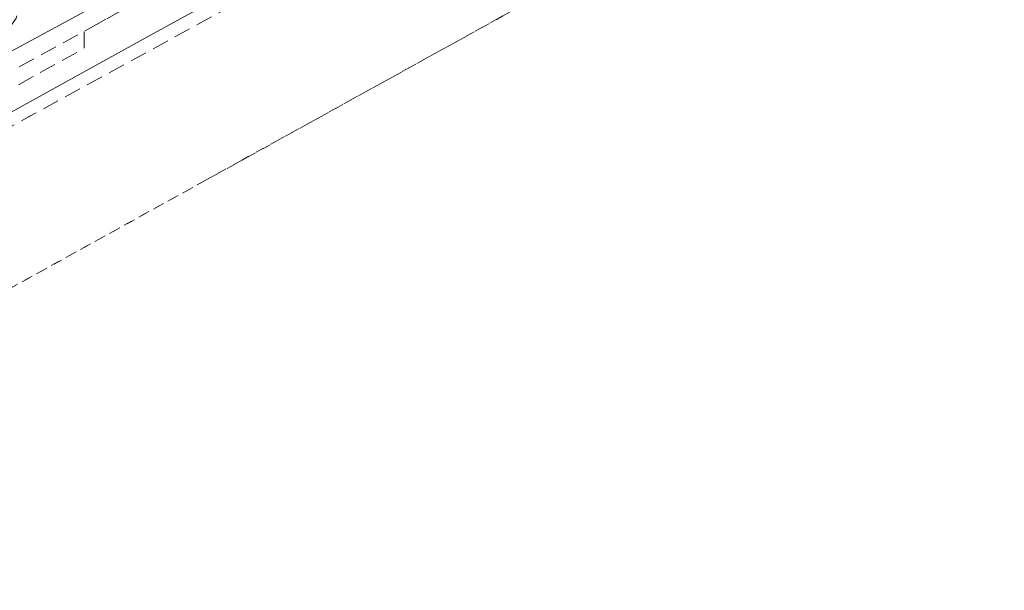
# Model space of a CAD drawing. Header units: metres. Extents: x 8440716 to 8446743, y 5883760 to 5887966.
# Tile 100 of 256: x 8442364 to 8442423, y 5885714 to 5885748. Entities that reach past the tile are written whole.
import ezdxf

# ---------------------------------------------------------------- set-up
doc = ezdxf.new("R2010")
doc.units = ezdxf.units.M
doc.header["$MEASUREMENT"] = 0
doc.linetypes.add('0.5_0.5', pattern=[1, 0.5, -0.5])
doc.linetypes.add('1.0_0.5', pattern=[1.5, 1, -0.5])
doc.layers.get('0').update_dxf_attribs({"color": 250, "linetype": 'CONTINUOUS', "lineweight": 5})
for name, color, linetype in [('218-kontur użytku gruntowego', 253, 'CONTINUOUS'), ('chodnik', 253, 'CONTINUOUS'), ('pikieta sztuczna', 253, 'CONTINUOUS'), ('przewód telekomunikacyjny podziemny', 253, 'CONTINUOUS'), ('przewód wodociągowy', 253, 'CONTINUOUS')]:
    doc.layers.add(name, color=color, linetype=linetype)

# ---------------------------------------------------------------- blocks, each defined once
blk = doc.blocks.new('PW01')
at = {"linetype": 'Continuous', "lineweight": 13}
h = blk.add_hatch(color=0, dxfattribs=at)
edge = h.paths.add_edge_path()
edge.add_arc((0, 0), 0.045, 0, 360)

msp = doc.modelspace()

# ---------------------------------------------------------------- linework, layer by layer
at = {"layer": '218-kontur użytku gruntowego', "color": 3, "linetype": '0.5_0.5', "lineweight": 18, "flags": 128}
for points in [[(8442375.3, 5885738.28), (8442451.47, 5885780.43)], [(8442451.47, 5885780.43), (8442375.3, 5885738.28)], [(8442275.3, 5885682.92), (8442375.3, 5885738.28)], [(8442375.3, 5885738.28), (8442275.3, 5885682.92)]]:
    msp.add_lwpolyline(points, dxfattribs=at)
at = {"layer": 'chodnik', "color": 253, "linetype": '1.0_0.5', "lineweight": 18, "flags": 128}
for points in [[(8442227.61, 5885673.02), (8442233.09, 5885675.53), (8442236.85, 5885677.26), (8442248.86, 5885682.85), (8442261.11, 5885688.95), (8442270.34, 5885693.7), (8442276.45, 5885696.95), (8442293.62, 5885706.31), (8442303.45, 5885711.71), (8442327.6, 5885725.01), (8442363.58, 5885744.79), (8442368.09, 5885747.26), (8442372.02, 5885749.46), (8442397.76, 5885763.64), (8442430.07, 5885781.43), (8442463.7, 5885799.91), (8442494.8, 5885816.96), (8442526.92, 5885834.71), (8442562.4, 5885854.15), (8442598.17, 5885873.84), (8442624.8, 5885888.46), (8442657.47, 5885906.45), (8442689.67, 5885924.19), (8442721.98, 5885941.97), (8442754.17, 5885959.73), (8442784.37, 5885976.3), (8442819.26, 5885995.45), (8442851.56, 5886013.23), (8442883.81, 5886030.99), (8442916.35, 5886048.87), (8442948.54, 5886066.59), (8442981.18, 5886084.55), (8443014.82, 5886103.01), (8443046.03, 5886120.16), (8443078.59, 5886138.04), (8443110.9, 5886155.85), (8443143.39, 5886173.76), (8443159.31, 5886182.54), (8443160.3, 5886182.95), (8443161.61, 5886183.38), (8443162.98, 5886183.6), (8443164.51, 5886183.65), (8443166.42, 5886183.54), (8443168.06, 5886183.45), (8443169.47, 5886183.69), (8443170.89, 5886184.19), (8443171.98, 5886184.78), (8443172.73, 5886185.26), (8443170.6, 5886186.43), (8443170.05, 5886186.13), (8443169.27, 5886185.79), (8443168.01, 5886185.54), (8443167.07, 5886185.56), (8443165.25, 5886185.7), (8443164.04, 5886185.74), (8443161.85, 5886185.52), (8443160.12, 5886185.08), (8443158.24, 5886184.31), (8443142.4, 5886175.6), (8443109.88, 5886157.66), (8443077.69, 5886139.94), (8443045.06, 5886121.98), (8443013.59, 5886104.73), (8442980.22, 5886086.4), (8442947.47, 5886068.38), (8442915.51, 5886050.79), (8442882.83, 5886032.85), (8442850.52, 5886015.03), (8442818.06, 5885997.17), (8442783.41, 5885978.14), (8442753.19, 5885961.54), (8442720.93, 5885943.74), (8442688.63, 5885925.96), (8442656.38, 5885908.21), (8442623.77, 5885890.25), (8442597.12, 5885875.63), (8442561.4, 5885855.99), (8442525.99, 5885836.53), (8442493.98, 5885818.86), (8442462.78, 5885801.76), (8442428.98, 5885783.14), (8442396.7, 5885765.42), (8442371.04, 5885751.28), (8442367.47, 5885749.33), (8442367.16, 5885749.31), (8442366.9, 5885749.46), (8442366.56, 5885750.02), (8442366.18, 5885750.8), (8442364.41, 5885749.81), (8442364.38, 5885749.25), (8442364.01, 5885748.06), (8442363.55, 5885747.4), (8442362.78, 5885746.73), (8442326.54, 5885726.81), (8442302.36, 5885713.49), (8442292.58, 5885708.1), (8442275.43, 5885698.75), (8442269.39, 5885695.57), (8442260.19, 5885690.78), (8442247.99, 5885684.71), (8442235.85, 5885679.08), (8442232.06, 5885677.37), (8442227.97, 5885675.56), (8442221.94, 5885672.89), (8442216.5, 5885670.61), (8442206.12, 5885666.35), (8442201.41, 5885664.48), (8442190.06, 5885660.16), (8442169.76, 5885652.89), (8442167.35, 5885652.25), (8442161.2, 5885650.61), (8442161.7, 5885648.68), (8442170.42, 5885650.93), (8442190.78, 5885658.22), (8442202.03, 5885662.53), (8442207.06, 5885664.47), (8442217.19, 5885668.66), (8442223.87, 5885671.41)], [(8442398.23, 5885762.83), (8442372.93, 5885748.87), (8442372.02, 5885749.46), (8442368.09, 5885747.26), (8442368.08, 5885746.24), (8442363.93, 5885743.94), (8442328.04, 5885724.2), (8442303.92, 5885710.92), (8442294.03, 5885705.48), (8442276.91, 5885696.15), (8442270.65, 5885692.84), (8442261.52, 5885688.13), (8442249.29, 5885682.04), (8442237.27, 5885676.4), (8442233.82, 5885674.86), (8442227.91, 5885672.18), (8442228.68, 5885670.34), (8442234.79, 5885673.06), (8442238.21, 5885674.64), (8442250.22, 5885680.25), (8442262.44, 5885686.36), (8442271.35, 5885690.96), (8442277.86, 5885694.39), (8442295.07, 5885703.76), (8442305.02, 5885709.25), (8442328.98, 5885722.44), (8442364.79, 5885742.15), (8442399.21, 5885760.98), (8442431.58, 5885778.77), (8442465.05, 5885797.22), (8442495.8, 5885814.05), (8442518.04, 5885826.35), (8442520.13, 5885827.5), (8442528.37, 5885832.06), (8442563.43, 5885851.44), (8442599.47, 5885871.24), (8442625.94, 5885885.78), (8442658.84, 5885903.89), (8442691.97, 5885922.16), (8442723.6, 5885939.55), (8442755.59, 5885957.15), (8442785.67, 5885973.69), (8442820.87, 5885992.99), (8442852.82, 5886010.6), (8442885.15, 5886028.42), (8442917.67, 5886046.28), (8442950.17, 5886064.15), (8442982.52, 5886081.96), (8443016.84, 5886100.81), (8443047.49, 5886117.63), (8443079.73, 5886135.39), (8443112.44, 5886153.39), (8443144.78, 5886171.19), (8443160.82, 5886179.99), (8443162.19, 5886180.5), (8443163.41, 5886180.72), (8443164.97, 5886180.7), (8443166.12, 5886180.47), (8443168.87, 5886179.82), (8443169.49, 5886179.73), (8443170.81, 5886179.74), (8443172.11, 5886180.07), (8443173.41, 5886180.59), (8443175.29, 5886181.7), (8443174.34, 5886182.75), (8443173.14, 5886183.92), (8443171.98, 5886184.78), (8443170.89, 5886184.19), (8443169.47, 5886183.69), (8443168.06, 5886183.45), (8443166.42, 5886183.54), (8443164.51, 5886183.65), (8443162.98, 5886183.6), (8443161.61, 5886183.38), (8443160.3, 5886182.95), (8443159.31, 5886182.54), (8443159.73, 5886181.73), (8443143.87, 5886172.95), (8443111.34, 5886155.04), (8443078.93, 5886137.17), (8443046.49, 5886119.33), (8443015.33, 5886102.26), (8442981.67, 5886083.71), (8442949, 5886065.77), (8442916.82, 5886048.03), (8442884.23, 5886030.14), (8442851.95, 5886012.33), (8442819.79, 5885994.66), (8442784.76, 5885975.43), (8442754.61, 5885958.89), (8442722.39, 5885941.13), (8442691.08, 5885923.91), (8442657.91, 5885905.62), (8442625.13, 5885887.6), (8442598.63, 5885873.01), (8442562.69, 5885853.33), (8442527.37, 5885833.89), (8442495.03, 5885816.03), (8442464.1, 5885799.05), (8442430.54, 5885780.59)]]:
    msp.add_lwpolyline(points, close=True, dxfattribs=at)
at = {"layer": 'przewód telekomunikacyjny podziemny', "color": 30, "linetype": 'Continuous', "lineweight": 18, "flags": 128}
msp.add_lwpolyline([(8442887.65, 5886030.94), (8442861.5, 5886016.55), (8442845.88, 5886007.92), (8442819.73, 5885993.62), (8442792.68, 5885978.72), (8442764.96, 5885963.37), (8442742.51, 5885951.26), (8442715.88, 5885936.68), (8442689.75, 5885922.33), (8442664.49, 5885908.48), (8442641.02, 5885895.43), (8442613.42, 5885880.21), (8442586.52, 5885865.07), (8442555.95, 5885848.53), (8442535.15, 5885836.83), (8442526.51, 5885832.17), (8442498.85, 5885816.9), (8442462.39, 5885796.89), (8442434.58, 5885781.45), (8442405.39, 5885765.33), (8442372.03, 5885747.01), (8442349.92, 5885734.78), (8442316.79, 5885717.27), (8442288.16, 5885701.78)], dxfattribs=at)
at = {"layer": 'przewód wodociągowy', "color": 5, "linetype": 'Continuous', "lineweight": 18, "flags": 128}
msp.add_lwpolyline([(8442480.04, 5885809.76), (8442454, 5885795.25), (8442427.58, 5885781.06), (8442397.07, 5885764.28), (8442370.04, 5885749.52), (8442343.46, 5885735.1), (8442340.62, 5885733.46), (8442339.15, 5885732.65), (8442337.48, 5885731.61), (8442333.68, 5885729.86), (8442333.23, 5885730.08), (8442332.61, 5885731.09), (8442321.81, 5885750.66), (8442318.1, 5885757.25)], dxfattribs=at)

# ---------------------------------------------------------------- block references
at = {"layer": 'pikieta sztuczna', "color": 253, "linetype": 'Continuous', "lineweight": 13}
msp.add_blockref('PW01', (8442364.79, 5885742.15), dxfattribs=at)

doc.saveas('drawing.dxf')
